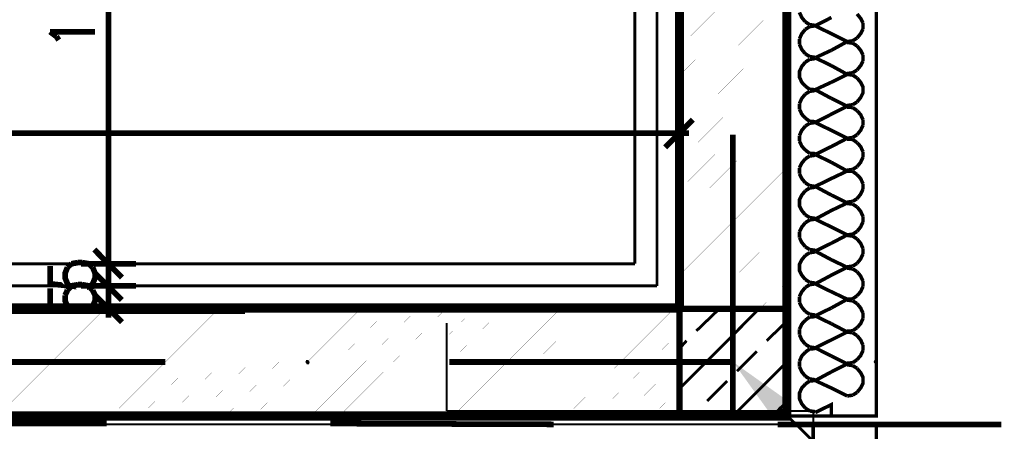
# Model space of a CAD drawing. Header units: millimetres. Extents: x -14047 to 49934, y -21523 to 14989.
# Tile 120 of 201: x 1967 to 2187, y 5283 to 5375. Entities that reach past the tile are written whole.
import ezdxf

# ---------------------------------------------------------------- set-up
doc = ezdxf.new("R2010")
doc.units = ezdxf.units.MM
doc.layers.add('H', color=7, linetype='Continuous')
doc.layers.add('P', color=7, linetype='Continuous')

msp = doc.modelspace()

# ---------------------------------------------------------------- hatches: boundary and pattern name
at = {"layer": 'H', "linetype": 'Continuous'}
for points in [[(2031.349, 5298.45), (2030.999, 5298.98), (2031.174, 5299.42), (2031.614, 5299.42), (2031.969, 5298.98), (2031.794, 5298.45)], [(2135.14, 5287.076), (2126.587, 5298.98), (2138.495, 5290.516)], [(2158.332, 5298.45), (2157.982, 5298.98), (2158.157, 5299.42), (2158.597, 5299.42), (2158.952, 5298.98), (2158.777, 5298.45)]]:
    msp.add_hatch(color=256, dxfattribs=at).paths.add_polyline_path(points)

# ---------------------------------------------------------------- linework, layer by layer
at = {"layer": 'P'}
for points, const_width in [([(1878.62, 5634.87), (1878.62, 5654.887), (2158.597, 5654.887), (2158.597, 5286.902), (2138.58, 5286.902), (2138.58, 5634.87), (1881.615, 5634.87)], 0.795), ([(2138.58, 5286.902), (2138.58, 5634.87), (1878.62, 5634.87)], 2.065), ([(1494.582, 5610.883), (2114.593, 5610.883), (2114.593, 5311.063)], 2.065), ([(2109.569, 5315.998), (2109.569, 5605.944)], 0.635), ([(2104.63, 5320.937), (2104.63, 5600.919)], 0.635), ([(1986.995, 5321.822), (1986.995, 5440.071)], 1.27), ([(2114.593, 5369.35), (2138.58, 5393.247)], 0.015), ([(2114.593, 5363.001), (2138.58, 5386.898)], 0.015), ([(2114.593, 5356.652), (2138.58, 5380.549)], 0.015), ([(2141.405, 5377.109), (2141.93, 5375.965), (2142.724, 5374.995)], 0.795), ([(2148.544, 5375.965), (2144.929, 5374.11)], 0.795), ([(2155.603, 5374.73), (2155.073, 5375.79), (2154.278, 5376.759)], 0.795), ([(1975.357, 5371.73), (1973.942, 5372.79)], 1.27), ([(1973.942, 5372.79), (1983.996, 5372.79)], 1.27), ([(2114.593, 5350.303), (2138.58, 5374.2)], 0.015), ([(2142.724, 5373.32), (2141.93, 5372.35), (2141.405, 5371.2)], 0.795), ([(2142.724, 5374.995), (2143.694, 5374.375)], 0.795), ([(2143.694, 5373.935), (2142.724, 5373.32)], 0.795), ([(2143.694, 5374.375), (2144.929, 5374.2)], 0.795), ([(2144.929, 5374.11), (2143.694, 5373.935)], 0.795), ([(2144.929, 5374.11), (2148.544, 5372.35)], 0.795), ([(2154.278, 5371.38), (2155.073, 5372.35), (2155.603, 5373.405)], 0.795), ([(2155.603, 5373.405), (2155.603, 5374.73)], 0.795), ([(1975.882, 5370.935), (1975.357, 5371.73)], 1.27), ([(2141.405, 5371.2), (2141.405, 5369.965)], 0.795), ([(2152.073, 5370.585), (2148.544, 5372.35)], 0.795), ([(2152.073, 5370.585), (2153.308, 5370.76)], 0.795), ([(2153.308, 5370.76), (2154.278, 5371.38)], 0.795), ([(2141.405, 5369.965), (2141.93, 5368.82), (2142.724, 5367.851)], 0.795), ([(2148.544, 5368.646), (2144.929, 5366.971)], 0.795), ([(2148.544, 5368.646), (2152.073, 5370.585)], 0.795), ([(2153.308, 5370.23), (2152.073, 5370.41)], 0.795), ([(2154.278, 5369.615), (2153.308, 5370.23)], 0.795), ([(2155.603, 5367.586), (2155.073, 5368.646), (2154.278, 5369.615)], 0.795), ([(2114.593, 5343.954), (2138.58, 5367.851)], 0.015), ([(2142.724, 5367.851), (2143.694, 5367.236)], 0.795), ([(2143.694, 5366.616), (2142.724, 5366.001)], 0.795), ([(2143.694, 5367.236), (2144.929, 5367.056)], 0.795), ([(2144.929, 5366.791), (2143.694, 5366.616)], 0.795), ([(2144.929, 5366.971), (2148.544, 5365.206)], 0.795), ([(2155.603, 5366.266), (2155.603, 5367.586)], 0.795), ([(2142.724, 5366.001), (2141.93, 5365.031), (2141.405, 5363.881), (2141.405, 5362.646), (2141.93, 5361.501), (2142.724, 5360.622)], 0.795), ([(2152.073, 5363.266), (2148.544, 5365.206)], 0.795), ([(2153.308, 5363.616), (2154.278, 5364.236)], 0.795), ([(2154.278, 5364.236), (2155.073, 5365.206), (2155.603, 5366.266)], 0.795), ([(2148.544, 5361.501), (2152.073, 5363.266)], 0.795), ([(2152.073, 5363.441), (2153.308, 5363.616)], 0.795), ([(2153.308, 5363.091), (2152.073, 5363.266)], 0.795), ([(2154.278, 5362.471), (2153.308, 5363.091)], 0.795), ([(2154.278, 5357.092), (2155.073, 5358.062), (2155.603, 5359.122), (2155.603, 5360.442), (2155.073, 5361.501), (2154.278, 5362.471)], 0.795), ([(2114.593, 5337.43), (2138.58, 5361.501)], 0.015), ([(2142.724, 5360.622), (2143.694, 5359.917)], 0.795), ([(2143.694, 5359.917), (2144.929, 5359.827)], 0.795), ([(2148.544, 5361.501), (2144.929, 5359.827)], 0.795), ([(2144.929, 5359.827), (2148.544, 5357.887)], 0.795), ([(2142.724, 5358.857), (2141.93, 5357.887), (2141.405, 5356.742)], 0.795), ([(2143.694, 5359.472), (2142.724, 5358.857)], 0.795), ([(2144.929, 5359.652), (2143.694, 5359.472)], 0.795), ([(2152.073, 5356.122), (2148.544, 5357.887)], 0.795), ([(2114.593, 5343.779), (2114.593, 5356.297)], 1.27), ([(2141.405, 5356.742), (2141.405, 5355.507)], 0.795), ([(2141.405, 5355.507), (2141.93, 5354.357), (2142.724, 5353.478)], 0.795), ([(2148.544, 5354.357), (2152.073, 5356.122)], 0.795), ([(2152.073, 5356.297), (2153.308, 5356.477)], 0.795), ([(2153.308, 5355.857), (2152.073, 5355.947)], 0.795), ([(2153.308, 5356.477), (2154.278, 5357.092)], 0.795), ([(2154.278, 5355.152), (2153.308, 5355.857)], 0.795), ([(2111.419, 5346.953), (2117.593, 5353.123)], 1.27), ([(2114.593, 5331.081), (2138.58, 5355.152)], 0.015), ([(2142.724, 5353.478), (2143.694, 5352.773)], 0.795), ([(2148.544, 5354.357), (2144.929, 5352.508)], 0.795), ([(2155.603, 5353.123), (2155.073, 5354.272), (2154.278, 5355.152)], 0.795), ([(2155.603, 5351.888), (2155.603, 5353.123)], 0.795), ([(2142.724, 5351.713), (2141.93, 5350.743), (2141.405, 5349.598)], 0.795), ([(2143.694, 5352.333), (2142.724, 5351.713)], 0.795), ([(2143.694, 5352.773), (2144.929, 5352.683)], 0.795), ([(2144.929, 5352.508), (2143.694, 5352.333)], 0.795), ([(2144.929, 5352.508), (2148.544, 5350.743)], 0.795), ([(2154.278, 5349.773), (2155.073, 5350.743), (2155.603, 5351.888)], 0.795), ([(1483.473, 5350.128), (2113.623, 5350.128)], 1.27), ([(2112.388, 5350.128), (2116.713, 5350.128)], 1.27), ([(2126.502, 5349.773), (2126.502, 5286.282)], 1.27), ([(2141.405, 5349.598), (2141.405, 5348.363)], 0.795), ([(2152.073, 5348.978), (2148.544, 5350.743)], 0.795), ([(2148.544, 5347.128), (2152.073, 5348.978)], 0.795), ([(2152.073, 5348.978), (2153.308, 5349.158)], 0.795), ([(2153.308, 5348.713), (2152.073, 5348.803)], 0.795), ([(2153.308, 5349.158), (2154.278, 5349.773)], 0.795), ([(2154.278, 5348.008), (2153.308, 5348.713)], 0.795), ([(2138.58, 5345.984), (2138.58, 5286.902), (1470.685, 5286.902), (1450.667, 5286.902), (1450.667, 5311.063)], 2.065), ([(2114.593, 5324.731), (2138.58, 5348.713)], 0.015), ([(2141.405, 5348.363), (2141.93, 5347.218), (2142.724, 5346.334)], 0.795), ([(2148.544, 5347.128), (2144.929, 5345.364)], 0.795), ([(2155.603, 5345.984), (2155.073, 5347.128), (2154.278, 5348.008)], 0.795), ([(2142.724, 5344.394), (2141.93, 5343.424), (2141.405, 5342.364)], 0.795), ([(2142.724, 5346.334), (2143.694, 5345.629)], 0.795), ([(2143.694, 5345.014), (2142.724, 5344.394)], 0.795), ([(2143.694, 5345.629), (2144.929, 5345.539)], 0.795), ([(2144.929, 5345.189), (2143.694, 5345.014)], 0.795), ([(2144.929, 5345.364), (2148.544, 5343.599)], 0.795), ([(2154.278, 5342.629), (2155.073, 5343.599), (2155.603, 5344.749)], 0.795), ([(2155.603, 5344.749), (2155.603, 5345.984)], 0.795), ([(2141.405, 5342.364), (2141.405, 5341.044)], 0.795), ([(2152.073, 5341.659), (2148.544, 5343.599)], 0.795), ([(2153.308, 5342.014), (2154.278, 5342.629)], 0.795), ([(2114.593, 5318.382), (2138.58, 5342.364)], 0.015), ([(2141.405, 5341.044), (2141.93, 5339.984), (2142.724, 5339.014)], 0.795), ([(2148.544, 5339.984), (2144.929, 5338.22)], 0.795), ([(2148.544, 5339.984), (2152.073, 5341.659)], 0.795), ([(2152.073, 5341.839), (2153.308, 5342.014)], 0.795), ([(2153.308, 5341.574), (2152.073, 5341.659)], 0.795), ([(2154.278, 5340.869), (2153.308, 5341.574)], 0.795), ([(2155.603, 5338.84), (2155.073, 5339.984), (2154.278, 5340.869)], 0.795), ([(2142.724, 5339.014), (2143.694, 5338.4)], 0.795), ([(2143.694, 5337.87), (2142.724, 5337.25)], 0.795), ([(2143.694, 5338.4), (2144.929, 5338.22)], 0.795), ([(2144.929, 5338.045), (2143.694, 5337.87)], 0.795), ([(2144.929, 5338.22), (2148.544, 5336.28)], 0.795), ([(2155.603, 5337.605), (2155.603, 5338.84)], 0.795), ([(2114.593, 5312.033), (2138.58, 5336.015)], 0.015), ([(2142.724, 5337.25), (2141.93, 5336.28), (2141.405, 5335.225), (2141.405, 5333.9), (2141.93, 5332.84), (2142.724, 5331.87)], 0.795), ([(2152.073, 5334.52), (2148.544, 5336.28)], 0.795), ([(2153.308, 5334.87), (2154.278, 5335.49)], 0.795), ([(2154.278, 5335.49), (2155.073, 5336.46), (2155.603, 5337.605)], 0.795), ([(2148.544, 5332.84), (2152.073, 5334.52)], 0.795), ([(2152.073, 5334.695), (2153.308, 5334.87)], 0.795), ([(2153.308, 5334.255), (2152.073, 5334.43)], 0.795), ([(2154.278, 5333.635), (2153.308, 5334.255)], 0.795), ([(2155.603, 5331.521), (2155.073, 5332.665), (2154.278, 5333.635)], 0.795), ([(2142.724, 5331.87), (2143.694, 5331.256)], 0.795), ([(2143.694, 5331.256), (2144.929, 5331.081)], 0.795), ([(2148.544, 5332.84), (2144.929, 5330.901)], 0.795), ([(2155.603, 5330.286), (2155.603, 5331.521)], 0.795), ([(2119.887, 5310.883), (2138.58, 5329.666)], 0.015), ([(2142.724, 5330.111), (2141.93, 5329.141), (2141.405, 5328.081)], 0.795), ([(2143.694, 5330.726), (2142.724, 5330.111)], 0.795), ([(2144.929, 5330.901), (2143.694, 5330.726)], 0.795), ([(2144.929, 5330.901), (2148.544, 5329.141)], 0.795), ([(2152.073, 5327.376), (2148.544, 5329.141)], 0.795), ([(2154.278, 5328.171), (2155.073, 5329.141), (2155.603, 5330.286)], 0.795), ([(2141.405, 5328.081), (2141.405, 5326.756)], 0.795), ([(2141.405, 5326.756), (2141.93, 5325.701), (2142.724, 5324.731)], 0.795), ([(2148.544, 5325.521), (2152.073, 5327.376)], 0.795), ([(2152.073, 5327.376), (2153.308, 5327.551)], 0.795), ([(2153.308, 5327.111), (2152.073, 5327.286)], 0.795), ([(2153.308, 5327.551), (2154.278, 5328.171)], 0.795), ([(2154.278, 5326.491), (2153.308, 5327.111)], 0.795), ([(2142.724, 5324.731), (2143.694, 5324.111)], 0.795), ([(2148.544, 5325.521), (2144.929, 5323.762)], 0.795), ([(2155.603, 5324.376), (2155.073, 5325.521), (2154.278, 5326.491)], 0.795), ([(1983.821, 5324.111), (1989.995, 5317.852)], 1.27), ([(1983.821, 5324.111), (1989.995, 5317.852)], 1.27), ([(1986.995, 5323.142), (1986.995, 5318.647)], 1.27), ([(1986.995, 5323.142), (1986.995, 5318.647)], 1.27), ([(1986.995, 5321.822), (1986.995, 5322.792)], 1.27), ([(2126.147, 5310.883), (2138.58, 5323.317)], 0.015), ([(2142.724, 5322.792), (2141.93, 5321.822), (2141.405, 5320.762), (2141.405, 5319.437), (2141.93, 5318.382), (2142.724, 5317.412)], 0.795), ([(2143.694, 5323.407), (2142.724, 5322.792)], 0.795), ([(2143.694, 5324.111), (2144.929, 5323.937)], 0.795), ([(2144.929, 5323.582), (2143.694, 5323.407)], 0.795), ([(2144.929, 5323.762), (2148.544, 5321.822)], 0.795), ([(2154.278, 5321.027), (2155.073, 5321.997), (2155.603, 5323.142)], 0.795), ([(2155.603, 5323.142), (2155.603, 5324.376)], 0.795), ([(1815.743, 5320.937), (2104.63, 5320.937)], 0.635), ([(1973.942, 5320.407), (1973.942, 5316.443), (1978.267, 5315.998), (1977.827, 5316.443), (1977.297, 5317.762), (1977.297, 5318.822), (1977.827, 5320.142)], 1.27), ([(1977.827, 5320.142), (1978.706, 5320.937)], 1.27), ([(1978.706, 5320.937), (1980.206, 5321.202)], 1.27), ([(1980.206, 5321.202), (1981.086, 5321.202)], 1.27), ([(1980.821, 5320.937), (1993.17, 5320.937)], 1.27), ([(1980.821, 5320.937), (1993.17, 5320.937)], 1.27), ([(1981.086, 5321.202), (1982.586, 5320.937)], 1.27), ([(1982.586, 5320.937), (1983.466, 5320.142)], 1.27), ([(1983.466, 5320.142), (1983.996, 5318.822), (1983.996, 5317.762), (1983.466, 5316.443), (1983.026, 5315.998)], 1.27), ([(1986.995, 5315.998), (1986.995, 5320.937)], 1.27), ([(2152.073, 5320.142), (2148.544, 5321.822)], 0.795), ([(2148.544, 5318.382), (2152.073, 5320.142)], 0.795), ([(2152.073, 5320.232), (2153.308, 5320.407)], 0.795), ([(2153.308, 5320.407), (2154.278, 5321.027)], 0.795), ([(1983.821, 5318.997), (1989.995, 5312.823)], 1.27), ([(1989.995, 5312.823), (1983.821, 5318.997)], 1.27), ([(1986.995, 5318.202), (1986.995, 5313.793)], 1.27), ([(1986.995, 5313.793), (1986.995, 5318.202)], 1.27), ([(1986.995, 5316.792), (1986.995, 5317.762)], 1.27), ([(2148.544, 5318.382), (2144.929, 5316.443)], 0.795), ([(2153.308, 5319.792), (2152.073, 5319.967)], 0.795), ([(2154.278, 5319.172), (2153.308, 5319.792)], 0.795), ([(2155.603, 5317.057), (2155.073, 5318.202), (2154.278, 5319.172)], 0.795), ([(1814.599, 5315.998), (2109.569, 5315.998)], 0.635), ([(1973.942, 5315.473), (1973.942, 5311.413), (1978.267, 5311.063), (1977.827, 5311.413), (1977.297, 5312.648), (1977.297, 5313.883)], 1.27), ([(1977.827, 5315.028), (1978.706, 5315.998), (1980.206, 5316.263)], 1.27), ([(1980.206, 5316.263), (1981.086, 5316.263)], 1.27), ([(1980.821, 5315.998), (1993.17, 5315.998)], 1.27), ([(1993.17, 5315.998), (1980.821, 5315.998)], 1.27), ([(1981.086, 5316.263), (1982.586, 5315.998), (1983.466, 5315.028)], 1.27), ([(1983.026, 5315.998), (1982.056, 5315.648)], 1.27), ([(1986.995, 5311.063), (1986.995, 5315.998)], 1.27), ([(2132.586, 5310.883), (2138.58, 5316.967)], 0.015), ([(2142.724, 5317.412), (2143.694, 5316.792)], 0.795), ([(2143.694, 5316.263), (2142.724, 5315.648)], 0.795), ([(2143.694, 5316.792), (2144.929, 5316.618)], 0.795), ([(2144.929, 5316.443), (2143.694, 5316.263)], 0.795), ([(2144.929, 5316.443), (2148.544, 5314.678)], 0.795), ([(2154.278, 5313.793), (2155.073, 5314.678), (2155.603, 5315.823)], 0.795), ([(2155.603, 5315.823), (2155.603, 5317.057)], 0.795), ([(1977.297, 5313.883), (1977.827, 5315.028)], 1.27), ([(1983.996, 5313.883), (1983.996, 5312.648), (1983.466, 5311.413), (1983.026, 5311.063), (1982.056, 5310.618)], 1.27), ([(1983.466, 5315.028), (1983.996, 5313.883)], 1.27), ([(1989.995, 5307.889), (1983.821, 5314.058)], 1.27), ([(1986.995, 5315.028), (1986.995, 5314.238)], 1.27), ([(1986.995, 5308.859), (1986.995, 5313.268)], 1.27), ([(2142.724, 5315.648), (2141.93, 5314.678), (2141.405, 5313.618)], 0.795), ([(2141.405, 5313.618), (2141.405, 5312.298)], 0.795), ([(2152.073, 5313.003), (2148.544, 5314.678)], 0.795), ([(2153.308, 5313.088), (2154.278, 5313.793)], 0.795), ([(1482.593, 5311.063), (2114.593, 5311.063)], 2.065), ([(1993.17, 5311.063), (1980.821, 5311.063)], 1.27), ([(2141.405, 5312.298), (2141.93, 5311.238), (2142.724, 5310.268)], 0.795), ([(2148.544, 5311.063), (2152.073, 5313.003)], 0.795), ([(2152.073, 5313.003), (2153.308, 5313.088)], 0.795), ([(2153.308, 5312.648), (2152.073, 5312.823)], 0.795), ([(2154.278, 5312.033), (2153.308, 5312.648)], 0.795), ([(2155.603, 5309.913), (2155.073, 5311.063), (2154.278, 5312.033)], 0.795), ([(1436.649, 5309.913), (2017.506, 5309.913)], 0.475), ([(1949.515, 5286.902), (1961.599, 5298.98), (1972.532, 5309.913)], 0.015), ([(1955.865, 5286.902), (1967.948, 5298.98), (1978.881, 5309.913)], 0.015), ([(1962.214, 5286.902), (1974.297, 5298.98), (1985.231, 5309.913)], 0.015), ([(1968.563, 5286.902), (1980.646, 5298.98), (1991.58, 5309.913)], 0.015), ([(1974.912, 5286.902), (1986.995, 5298.98), (1997.929, 5309.913)], 0.015), ([(1981.261, 5286.902), (1993.344, 5298.98), (2004.278, 5309.913)], 0.015), ([(1986.995, 5310.093), (1986.995, 5309.124)], 1.27), ([(1987.61, 5286.902), (1999.694, 5298.98), (2010.627, 5309.913)], 0.015), ([(2000.489, 5286.902), (2012.392, 5298.98), (2024.47, 5311.063)], 0.015), ([(2006.043, 5298.98), (2016.976, 5309.913)], 0.015), ([(2006.838, 5286.902), (2018.741, 5298.98), (2030.819, 5311.063)], 0.015), ([(2013.187, 5286.902), (2025.09, 5298.98), (2037.169, 5311.063)], 0.015), ([(2017.506, 5310.443), (2018.121, 5311.063)], 0.015), ([(2019.536, 5286.902), (2031.439, 5298.98), (2043.518, 5311.063)], 0.015), ([(2025.885, 5286.902), (2037.963, 5298.98), (2049.867, 5311.063)], 0.015), ([(2032.234, 5286.902), (2044.313, 5298.98), (2056.216, 5311.063)], 0.015), ([(2062.565, 5311.063), (2050.662, 5298.98)], 0.015), ([(2068.914, 5311.063), (2062.565, 5304.534), (2057.011, 5298.98)], 0.015), ([(2075.263, 5311.063), (2063.36, 5298.98), (2062.565, 5298.185)], 0.015), ([(2081.793, 5311.063), (2069.709, 5298.98), (2062.565, 5291.836)], 0.015), ([(2088.142, 5311.063), (2076.058, 5298.98), (2065.125, 5288.046)], 0.015), ([(2094.401, 5311.063), (2082.408, 5298.98), (2071.474, 5288.046)], 0.015), ([(2100.84, 5311.063), (2088.757, 5298.98), (2077.823, 5288.046)], 0.015), ([(2107.189, 5311.063), (2095.106, 5298.98), (2084.172, 5288.046)], 0.015), ([(2113.538, 5311.063), (2101.455, 5298.98), (2090.431, 5288.046)], 0.015), ([(2138.58, 5286.902), (2114.593, 5286.902), (2114.593, 5310.883)], 1.43), ([(2114.593, 5310.883), (2138.58, 5310.883)], 1.43), ([(2114.593, 5292.986), (2132.586, 5311.063)], 0.635), ([(2118.388, 5305.949), (2123.062, 5310.443)], 0.635), ([(2138.58, 5310.883), (2138.58, 5286.902)], 1.43), ([(2142.724, 5310.268), (2143.694, 5309.648)], 0.795), ([(2143.694, 5309.648), (2144.929, 5309.473)], 0.795), ([(2144.929, 5309.124), (2143.694, 5309.034)], 0.795), ([(2148.544, 5311.063), (2144.929, 5309.298)], 0.795), ([(2144.929, 5309.298), (2148.544, 5307.534)], 0.795), ([(2155.603, 5308.679), (2155.603, 5309.913)], 0.795), ([(2062.565, 5307.709), (2062.565, 5288.046)], 0.475), ([(2134.086, 5303.744), (2138.58, 5308.064)], 0.635), ([(2142.724, 5308.329), (2141.93, 5307.444), (2141.405, 5306.299)], 0.795), ([(2143.694, 5309.034), (2142.724, 5308.329)], 0.795), ([(2152.073, 5305.684), (2148.544, 5307.534)], 0.795), ([(2154.278, 5306.654), (2155.073, 5307.534), (2155.603, 5308.679)], 0.795), ([(2114.593, 5305.684), (2107.984, 5298.98), (2096.871, 5288.046)], 0.015), ([(2141.405, 5306.299), (2141.405, 5305.064)], 0.795), ([(2141.405, 5305.064), (2141.93, 5303.919), (2142.724, 5302.949)], 0.795), ([(2148.544, 5303.919), (2152.073, 5305.684)], 0.795), ([(2152.073, 5305.859), (2153.308, 5305.949)], 0.795), ([(2153.308, 5305.504), (2152.073, 5305.684)], 0.795), ([(2153.308, 5305.949), (2154.278, 5306.654)], 0.795), ([(2154.278, 5304.889), (2153.308, 5305.504)], 0.795), ([(2155.603, 5302.774), (2155.073, 5303.919), (2154.278, 5304.889)], 0.795), ([(2114.593, 5301.979), (2116.183, 5303.744)], 0.635), ([(2142.724, 5302.949), (2143.694, 5302.329)], 0.795), ([(2148.544, 5303.919), (2144.929, 5302.154)], 0.795), ([(2155.603, 5301.54), (2155.603, 5302.774)], 0.795), ([(2127.471, 5296.95), (2131.881, 5301.36)], 0.635), ([(2142.724, 5301.185), (2141.93, 5300.305), (2141.405, 5299.155)], 0.795), ([(2143.694, 5301.889), (2142.724, 5301.185)], 0.795), ([(2143.694, 5302.329), (2144.929, 5302.154)], 0.795), ([(2144.929, 5301.979), (2143.694, 5301.889)], 0.795), ([(2144.929, 5302.154), (2148.544, 5300.305)], 0.795), ([(2152.073, 5298.54), (2148.544, 5300.305)], 0.795), ([(2154.278, 5299.51), (2155.073, 5300.39), (2155.603, 5301.54)], 0.795), ([(1999.694, 5298.98), (1936.202, 5298.98)], 1.27), ([(1994.139, 5286.902), (2006.043, 5298.98)], 0.015), ([(2038.583, 5286.902), (2050.662, 5298.98)], 0.015), ([(2044.933, 5286.902), (2057.011, 5298.98)], 0.015), ([(2126.677, 5298.98), (2063.185, 5298.98)], 1.27), ([(2114.593, 5299.335), (2114.243, 5298.98), (2103.22, 5288.046)], 0.015), ([(2126.502, 5286.902), (2138.58, 5298.98)], 0.635), ([(2141.405, 5299.155), (2141.405, 5297.92)], 0.795), ([(2148.544, 5296.775), (2152.073, 5298.54)], 0.795), ([(2152.073, 5298.715), (2153.308, 5298.805)], 0.795), ([(2153.308, 5298.185), (2152.073, 5298.365)], 0.795), ([(2153.308, 5298.805), (2154.278, 5299.51)], 0.795), ([(2154.278, 5297.57), (2153.308, 5298.185)], 0.795), ([(2051.282, 5286.902), (2062.565, 5298.185)], 0.015), ([(2141.405, 5297.92), (2141.93, 5296.775), (2142.724, 5295.805)], 0.795), ([(2148.544, 5296.775), (2144.929, 5294.835)], 0.795), ([(2154.278, 5292.191), (2155.073, 5293.161), (2155.603, 5294.221), (2155.603, 5295.54), (2155.073, 5296.6), (2154.278, 5297.57)], 0.795), ([(2120.767, 5290.251), (2125.267, 5294.745)], 0.635), ([(2142.724, 5294.041), (2141.93, 5293.161), (2141.405, 5292.016), (2141.405, 5290.781), (2141.93, 5289.631), (2142.724, 5288.661)], 0.795), ([(2142.724, 5295.805), (2143.694, 5295.19)], 0.795), ([(2143.694, 5294.745), (2142.724, 5294.041)], 0.795), ([(2143.694, 5295.19), (2144.929, 5295.01)], 0.795), ([(2144.929, 5294.835), (2143.694, 5294.745)], 0.795), ([(2144.929, 5294.835), (2148.544, 5293.161)], 0.795), ([(2108.599, 5286.902), (2109.569, 5288.046), (2114.593, 5292.986)], 0.015), ([(2152.073, 5291.396), (2148.544, 5293.161)], 0.795), ([(2152.073, 5291.396), (2153.308, 5291.571)], 0.795), ([(2153.308, 5291.571), (2154.278, 5292.191)], 0.795), ([(2057.631, 5286.902), (2062.565, 5291.836)], 0.015), ([(2136.555, 5288.046), (2138.58, 5290.076)], 0.635), ([(2148.544, 5286.902), (2148.544, 5289.456), (2144.929, 5287.691)], 0.795), ([(2062.565, 5288.046), (2144.489, 5288.046)], 0.475), ([(2063.98, 5286.902), (2065.125, 5288.046)], 0.015), ([(2070.504, 5286.902), (2071.474, 5288.046)], 0.015), ([(2076.853, 5286.902), (2077.823, 5288.046)], 0.015), ([(2083.202, 5286.902), (2084.172, 5288.046)], 0.015), ([(2089.552, 5286.902), (2090.431, 5288.046)], 0.015), ([(2095.901, 5286.902), (2096.871, 5288.046)], 0.015), ([(2102.25, 5286.902), (2103.22, 5288.046)], 0.015), ([(2117.508, 5286.902), (2118.388, 5288.046)], 0.635), ([(2136.815, 5288.841), (2177.295, 5248.717)], 0.635), ([(2142.724, 5288.661), (2143.694, 5288.046)], 0.795), ([(2143.694, 5288.046), (2144.929, 5287.871)], 0.795), ([(2144.489, 5288.046), (2144.489, 4148.99)], 0.475), ([(330.663, 5285.047), (2158.597, 5285.047)], 0.475), ([(1792.377, 4135.056), (2158.597, 4135.056), (2158.597, 5285.047), (2144.489, 5285.047), (2144.489, 4148.99)], 0.795), ([(1986.555, 5285.222), (1936.557, 5285.222)], 1.27), ([(2086.467, 5285.047), (2036.554, 5285.222)], 1.27), ([(2186.554, 5285.047), (2136.555, 5285.047)], 1.27)]:
    msp.add_lwpolyline(points, dxfattribs=dict(at, const_width=const_width))

doc.saveas('drawing.dxf')
